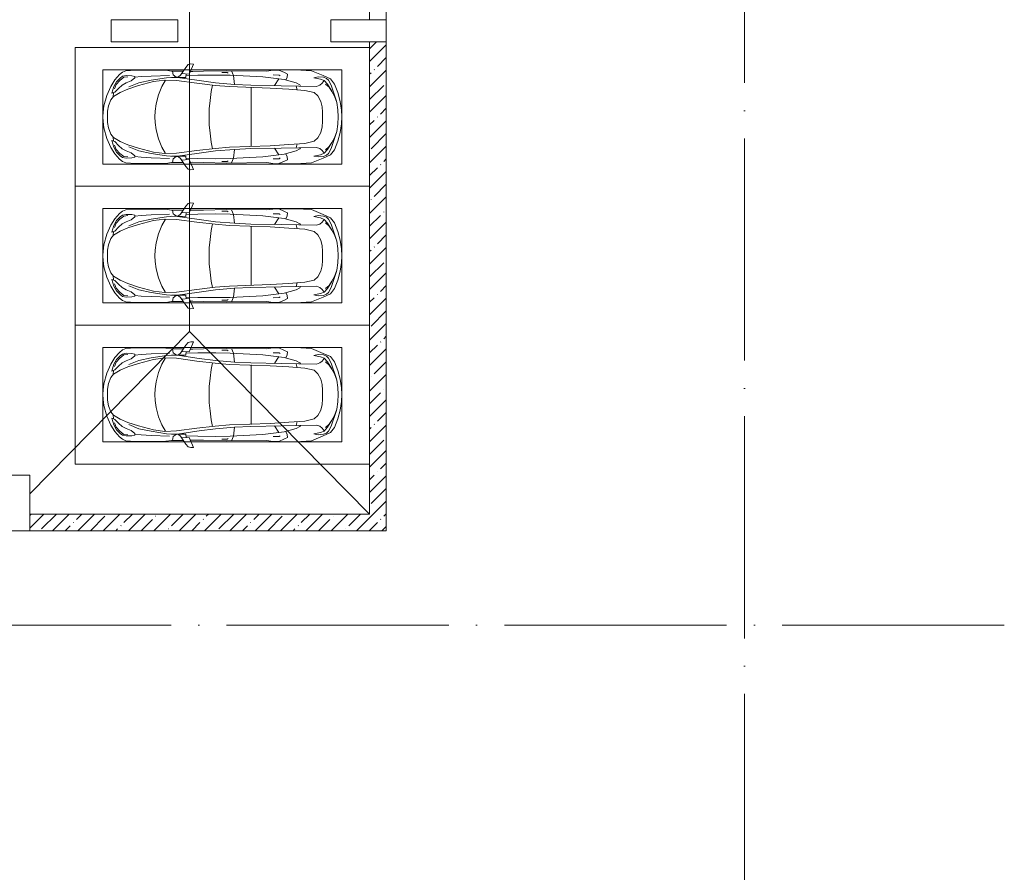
# Model space of a CAD drawing. Header units: millimetres. Extents: x -32229 to 169101, y -13689 to 125138.
# Tile 242 of 256: x 113655 to 131381, y 23700 to 39050. Entities that reach past the tile are written whole.
import ezdxf

# ---------------------------------------------------------------- set-up
doc = ezdxf.new("R2010")
doc.units = ezdxf.units.MM
doc.linetypes.add('ADSK_Линия сетки', pattern=[5000, 4000, -500, 0, -500])
for name, color, linetype, lineweight in [('A-DETL-GENF-OTLN', 7, 'Continuous', 18), ('A-FLOR-____-OTLN', 7, 'Continuous', 18), ('A-WALL-____-MCUT', 7, 'Continuous', 40), ('A-WALL-____-PATT', 7, 'Continuous', 40), ('C-PRKG-____-OTLN', 7, 'Continuous', 18), ('S-COLS-____-MCUT', 7, 'Continuous', 40), ('S-GRID-____-OTLN', 7, 'Continuous', 9)]:
    doc.layers.add(name, color=color, linetype=linetype, lineweight=lineweight)
pattern_1 = [(45, (0, 0), (-228.0985, 228.0985), []), (45, (228.1, 0), (-228.0985, 228.0985), [403.225, -80.645, 6.706, -73.939])]

# ---------------------------------------------------------------- blocks, each defined once
blk = doc.blocks.new('АР_Машиноместо - 5300x2500_С-3113488--01 ЭМ')
at = {"layer": 'A-DETL-GENF-OTLN', "color": 253, "lineweight": 13, "true_color": 0xaaaaaa}
for p, q in [((1126, 4794), (970, 4772)), ((1250, 4800), (1126, 4794)), ((1250, 4800), (1374, 4794)), ((1374, 4794), (1530, 4772)), ((659, 4670), (566, 4595)), ((813, 4729), (659, 4670)), ((788, 4618), (662, 4543)), ((681, 4606), (967, 4704)), ((791, 4620), (717, 4569)), ((874, 4665), (791, 4620)), ((970, 4772), (813, 4729)), ((988, 4707), (874, 4665)), ((1122, 4726), (988, 4707)), ((1250, 4732), (1122, 4726)), ((1250, 4732), (1378, 4726)), ((1378, 4726), (1512, 4707)), ((1512, 4707), (1626, 4665)), ((1530, 4772), (1687, 4729)), ((1819, 4606), (1533, 4704)), ((1626, 4665), (1709, 4620)), ((1687, 4729), (1841, 4670)), ((1709, 4620), (1783, 4569)), ((1712, 4618), (1838, 4543)), ((1841, 4670), (1934, 4595)), ((507, 4463), (420, 4254)), ((566, 4595), (507, 4463)), ((528, 4375), (536, 4471)), ((536, 4471), (558, 4526)), ((558, 4526), (591, 4560)), ((595, 4479), (569, 4413)), ((591, 4560), (681, 4606)), ((662, 4543), (595, 4479)), ((645, 4445), (597, 4481)), ((680, 4406), (645, 4445)), ((717, 4569), (660, 4505)), ((970, 4419), (1070, 4447)), ((1070, 4447), (1167, 4453)), ((1167, 4453), (1250, 4454)), ((1333, 4453), (1250, 4454)), ((1430, 4447), (1333, 4453)), ((1530, 4419), (1430, 4447)), ((1783, 4569), (1840, 4505)), ((1909, 4560), (1819, 4606)), ((1820, 4406), (1855, 4445)), ((1838, 4543), (1905, 4479)), ((1855, 4445), (1903, 4481)), ((1905, 4479), (1931, 4413)), ((1942, 4526), (1909, 4560)), ((1934, 4595), (1993, 4463)), ((1964, 4471), (1942, 4526)), ((1972, 4375), (1964, 4471)), ((1993, 4463), (2080, 4254)), ((420, 4254), (403, 3968)), ((544, 4295), (528, 4375)), ((569, 4413), (544, 4295)), ((700, 4345), (680, 4406)), ((689, 3706), (700, 4345)), ((774, 4133), (812, 4299)), ((812, 4299), (873, 4370)), ((873, 4370), (970, 4419)), ((1627, 4370), (1530, 4419)), ((1688, 4299), (1627, 4370)), ((1726, 4133), (1688, 4299)), ((1800, 4345), (1820, 4406)), ((1811, 3706), (1800, 4345)), ((1931, 4413), (1956, 4295)), ((1956, 4295), (1972, 4375)), ((2080, 4254), (2097, 3968)), ((752, 3846), (774, 4133)), ((1748, 3846), (1726, 4133)), ((403, 3968), (406, 3688)), ((579, 3763), (639, 3975)), ((639, 3975), (675, 4045)), ((675, 4045), (695, 4058)), ((1825, 4045), (1805, 4058)), ((1861, 3975), (1825, 4045)), ((1921, 3763), (1861, 3975)), ((2097, 3968), (2094, 3688)), ((408, 3667), (453, 3766)), ((453, 3766), (478, 3819)), ((478, 3819), (533, 3818)), ((531, 3375), (579, 3763)), ((533, 3818), (586, 3790)), ((731, 3508), (752, 3846)), ((1769, 3508), (1748, 3846)), ((1967, 3818), (1914, 3790)), ((1969, 3375), (1921, 3763)), ((2022, 3819), (1967, 3818)), ((2047, 3766), (2022, 3819)), ((2092, 3667), (2047, 3766)), ((406, 3688), (409, 3560)), ((409, 3560), (426, 3447)), ((495, 3566), (497, 3672)), ((497, 3672), (510, 3691)), ((687, 3589), (566, 3664)), ((679, 3159), (689, 3706)), ((1821, 3159), (1811, 3706)), ((1813, 3589), (1934, 3664)), ((2003, 3672), (1990, 3691)), ((2005, 3566), (2003, 3672)), ((2091, 3560), (2074, 3447)), ((2094, 3688), (2091, 3560)), ((426, 3447), (418, 2723)), ((501, 2790), (531, 3375)), ((705, 2775), (731, 3508)), ((1795, 2775), (1769, 3508)), ((1999, 2790), (1969, 3375)), ((2074, 3447), (2082, 2723)), ((666, 2865), (679, 3159)), ((1834, 2865), (1821, 3159)), ((505, 2847), (421, 2813)), ((666, 2867), (505, 2847)), ((637, 2526), (666, 2867)), ((1834, 2867), (1995, 2847)), ((1863, 2526), (1834, 2867)), ((1995, 2847), (2079, 2813)), ((418, 2723), (428, 2308)), ((448, 2734), (460, 2756)), ((448, 2639), (448, 2734)), ((496, 2532), (501, 2790)), ((684, 2522), (705, 2775)), ((1816, 2522), (1795, 2775)), ((2004, 2532), (1999, 2790)), ((2052, 2734), (2040, 2756)), ((2052, 2639), (2052, 2734)), ((2082, 2723), (2072, 2308)), ((500, 2210), (496, 2532)), ((637, 2526), (597, 2231)), ((645, 2192), (684, 2522)), ((1855, 2192), (1816, 2522)), ((1863, 2526), (1903, 2231)), ((2000, 2210), (2004, 2532)), ((428, 2308), (432, 2120)), ((2072, 2308), (2068, 2120)), ((297, 2080), (301, 2131)), ((301, 2131), (480, 2053)), ((506, 1996), (500, 2210)), ((597, 2231), (535, 1798)), ((596, 1825), (645, 2192)), ((1904, 1825), (1855, 2192)), ((1903, 2231), (1965, 1798)), ((1994, 1996), (2000, 2210)), ((2199, 2131), (2020, 2053)), ((2203, 2080), (2199, 2131)), ((309, 2036), (297, 2080)), ((358, 1990), (309, 2036)), ((501, 1894), (358, 1990)), ((432, 2120), (431, 2074)), ((480, 2053), (471, 1914)), ((541, 1994), (476, 1998)), ((541, 1994), (540, 1733)), ((1959, 1994), (2024, 1998)), ((1959, 1994), (1960, 1733)), ((1999, 1894), (2142, 1990)), ((2020, 2053), (2029, 1914)), ((2068, 2120), (2069, 2074)), ((2142, 1990), (2191, 2036)), ((2191, 2036), (2203, 2080)), ((427, 1731), (427, 1943)), ((534, 1817), (495, 1765)), ((531, 1858), (501, 1894)), ((547, 1643), (531, 1858)), ((589, 1616), (596, 1825)), ((1911, 1616), (1904, 1825)), ((1953, 1643), (1969, 1858)), ((1966, 1817), (2005, 1765)), ((1969, 1858), (1999, 1894)), ((2073, 1731), (2073, 1943)), ((409, 1087), (411, 1634)), ((411, 1634), (427, 1731)), ((495, 1765), (427, 1753)), ((615, 1410), (589, 1616)), ((590, 1624), (704, 1557)), ((1910, 1624), (1796, 1557)), ((1885, 1410), (1911, 1616)), ((2005, 1765), (2073, 1753)), ((2089, 1634), (2073, 1731)), ((2091, 1087), (2089, 1634)), ((704, 1557), (853, 1499)), ((853, 1499), (1017, 1460)), ((1017, 1460), (1147, 1439)), ((1147, 1439), (1250, 1434)), ((1353, 1439), (1250, 1434)), ((1483, 1460), (1353, 1439)), ((1647, 1499), (1483, 1460)), ((1796, 1557), (1647, 1499)), ((687, 1141), (615, 1410)), ((1813, 1141), (1885, 1410)), ((421, 911), (409, 1087)), ((510, 1019), (522, 1074)), ((522, 1074), (549, 1076)), ((549, 1076), (603, 1005)), ((749, 950), (687, 1141)), ((1751, 950), (1813, 1141)), ((1951, 1076), (1897, 1005)), ((1978, 1074), (1951, 1076)), ((1990, 1019), (1978, 1074)), ((2079, 911), (2091, 1087)), ((446, 853), (421, 911)), ((506, 920), (510, 1019)), ((519, 852), (506, 920)), ((603, 1005), (639, 920)), ((639, 920), (677, 844)), ((809, 809), (749, 950)), ((1691, 809), (1751, 950)), ((1861, 920), (1823, 844)), ((1897, 1005), (1861, 920)), ((1981, 852), (1994, 920)), ((1994, 920), (1990, 1019)), ((2054, 853), (2079, 911)), ((489, 796), (446, 853)), ((584, 715), (489, 796)), ((550, 812), (519, 852)), ((616, 746), (550, 812)), ((702, 640), (584, 715)), ((704, 696), (616, 746)), ((677, 844), (738, 778)), ((738, 778), (805, 716)), ((805, 716), (825, 661)), ((882, 692), (809, 809)), ((1618, 692), (1691, 809)), ((1695, 716), (1675, 661)), ((1762, 778), (1695, 716)), ((1823, 844), (1762, 778)), ((1796, 696), (1884, 746)), ((1798, 640), (1916, 715)), ((1884, 746), (1950, 812)), ((1916, 715), (2011, 796)), ((1950, 812), (1981, 852)), ((2011, 796), (2054, 853)), ((862, 572), (702, 640)), ((825, 661), (704, 696)), ((888, 686), (815, 687)), ((1053, 518), (862, 572)), ((941, 642), (882, 692)), ((1051, 599), (941, 642)), ((1149, 583), (1051, 599)), ((1250, 582), (1149, 583)), ((1250, 582), (1351, 583)), ((1351, 583), (1449, 599)), ((1447, 518), (1638, 572)), ((1449, 599), (1559, 642)), ((1559, 642), (1618, 692)), ((1612, 686), (1685, 687)), ((1638, 572), (1798, 640)), ((1675, 661), (1796, 696)), ((1165, 503), (1053, 518)), ((1250, 500), (1165, 503)), ((1250, 500), (1335, 503)), ((1335, 503), (1447, 518))]:
    blk.add_line(p, q, dxfattribs=at)
at = {"layer": 'A-DETL-GENF-OTLN', "color": 254, "lineweight": 13, "true_color": 0xd4d4d4}
for p, q in [((695, 3980), (765, 3997)), ((1805, 3980), (1735, 3997)), ((715, 3168), (1250, 3167)), ((1785, 3168), (1250, 3167)), ((678, 2473), (795, 2446)), ((795, 2446), (956, 2427)), ((956, 2427), (1105, 2414)), ((1105, 2414), (1250, 2413)), ((1395, 2414), (1250, 2413)), ((1544, 2427), (1395, 2414)), ((1705, 2446), (1544, 2427)), ((1822, 2473), (1705, 2446)), ((514, 1369), (502, 1696)), ((590, 1368), (547, 1643)), ((1910, 1368), (1953, 1643)), ((1986, 1369), (1998, 1696)), ((525, 1189), (514, 1369)), ((637, 1146), (590, 1368)), ((1863, 1146), (1910, 1368)), ((1975, 1189), (1986, 1369)), ((537, 1076), (525, 1189)), ((710, 963), (637, 1146)), ((1790, 963), (1863, 1146)), ((1963, 1076), (1975, 1189)), ((535, 874), (528, 949)), ((1965, 874), (1972, 949)), ((592, 805), (535, 874)), ((665, 740), (592, 805)), ((743, 708), (665, 740)), ((1757, 708), (1835, 740)), ((1835, 740), (1908, 805)), ((1908, 805), (1965, 874))]:
    blk.add_line(p, q, dxfattribs=at)
at = {"layer": 'C-PRKG-____-OTLN', "color": 253, "lineweight": 13, "true_color": 0xaaaaaa}
for p, q in [((0, 0), (0, 5300)), ((2500, 0), (2500, 5300)), ((400, 4800), (2100, 4800)), ((400, 500), (400, 4800)), ((2100, 500), (2100, 4800)), ((400, 500), (2100, 500)), ((2500, 0), (0, 0))]:
    blk.add_line(p, q, dxfattribs=at)
blk = doc.blocks.new('Наметкина 10_РД_АР_П_отсоединено_rvt-1--01 ЭМ')
at = {"layer": 'A-WALL-____-PATT', "lineweight": 5, "true_color": 0xaaaaaa}
h = blk.add_hatch(dxfattribs=at)
h.set_pattern_fill('FP_1', color=253, style=0, pattern_type=2)
h.set_pattern_definition(pattern_1)
h.paths.add_polyline_path([(120255, 30150), (120255, 38650), (119955, 38650), (119955, 30150)])
h = blk.add_hatch(dxfattribs=at)
h.set_pattern_fill('FP_1', color=253, style=0, pattern_type=2)
h.set_pattern_definition(pattern_1)
h.paths.add_polyline_path([(119255, 29850), (120255, 29850), (120255, 30150), (113835, 30150), (113835, 29850), (116873, 29850)])
at = {"layer": 'A-FLOR-____-OTLN', "color": 253, "lineweight": 13, "true_color": 0xaaaaaa}
for p, q in [((116715, 44075), (116715, 33435)), ((113835, 30515), (116715, 33435)), ((116715, 33435), (119955, 30150))]:
    blk.add_line(p, q, dxfattribs=at)
at = {"layer": 'A-WALL-____-MCUT', "color": 253, "lineweight": 13, "true_color": 0xaaaaaa}
for p, q in [((119955, 46750), (119955, 39050)), ((120255, 39050), (120255, 46750)), ((119955, 39050), (120255, 39050)), ((120255, 38650), (119955, 38650)), ((119955, 38650), (119955, 30150)), ((120255, 30150), (120255, 38650)), ((119955, 30150), (113835, 30150)), ((113835, 30150), (113835, 29850)), ((120255, 29850), (120255, 30150)), ((113835, 29850), (120255, 29850))]:
    blk.add_line(p, q, dxfattribs=at)
at = {"layer": 'S-COLS-____-MCUT', "color": 253, "lineweight": 15, "true_color": 0xaaaaaa}
for p, q in [((116505, 39050), (115305, 39050)), ((115305, 39050), (115305, 38650)), ((116505, 38650), (116505, 39050)), ((120255, 39050), (119255, 39050)), ((119255, 39050), (119255, 38650)), ((120255, 38650), (120255, 39050)), ((115305, 38650), (116505, 38650)), ((119255, 38650), (120255, 38650)), ((113835, 30850), (113435, 30850)), ((113835, 29850), (113835, 30850)), ((113435, 29850), (113835, 29850))]:
    blk.add_line(p, q, dxfattribs=at)
at = {"layer": 'C-PRKG-____-OTLN', "color": 253, "lineweight": 13, "true_color": 0xaaaaaa, "rotation": 270.0000000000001}
for p in [(114655, 38550), (114655, 36050), (114655, 33550)]:
    blk.add_blockref('АР_Машиноместо - 5300x2500_С-3113488--01 ЭМ', p, dxfattribs=at)

msp = doc.modelspace()

# ---------------------------------------------------------------- linework, layer by layer
at = {"layer": 'S-GRID-____-OTLN', "color": 253, "linetype": 'ADSK_Линия сетки', "true_color": 0xaaaaaa}
for p, q in [((126705.3, -12088.9), (126705.3, 125138.4)), ((131381.2, 28150), (-30593.4, 28150))]:
    msp.add_line(p, q, dxfattribs=at)

# ---------------------------------------------------------------- block references
at = {"lineweight": 5}
msp.add_blockref('Наметкина 10_РД_АР_П_отсоединено_rvt-1--01 ЭМ', (0, 0), dxfattribs=at)

doc.saveas('drawing.dxf')
